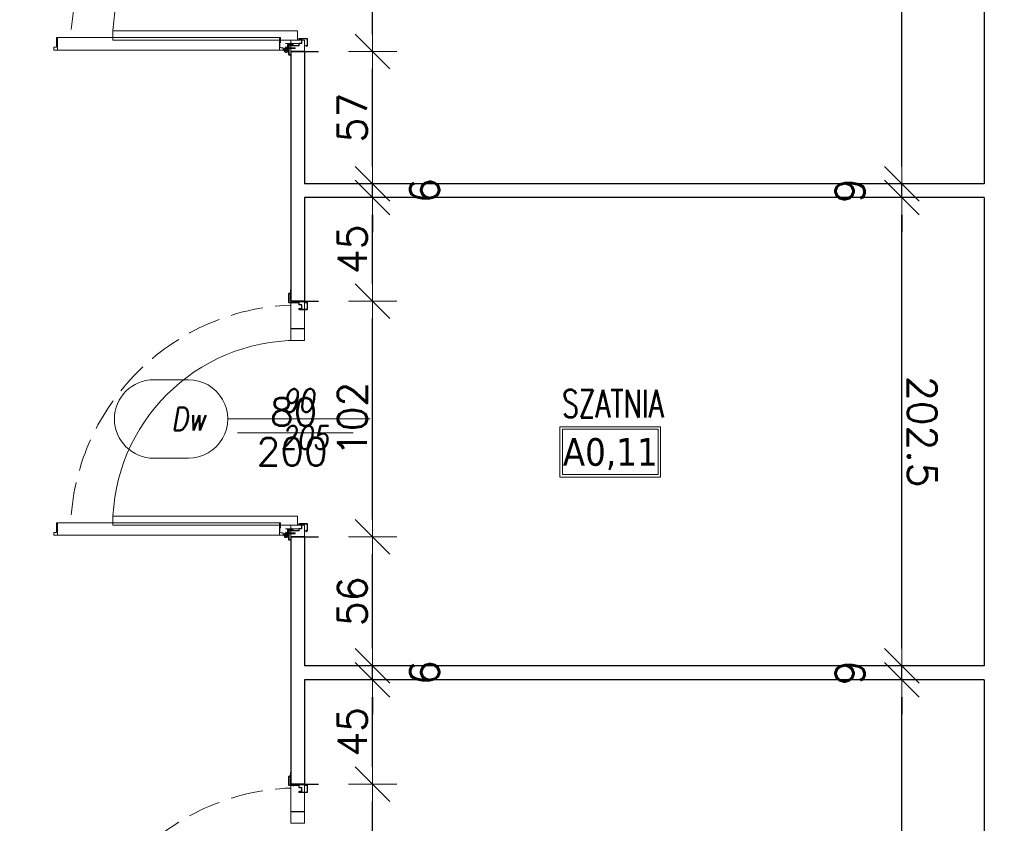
# Model space of a CAD drawing. Header units: millimetres. Extents: x 23192 to 177760, y -399809 to -79279.
# Tile 89 of 256: x 49388 to 49814, y -195433 to -195085. Entities that reach past the tile are written whole.
import ezdxf
from ezdxf.enums import TextEntityAlignment as Align

# ---------------------------------------------------------------- set-up
doc = ezdxf.new("R2010")
doc.units = ezdxf.units.MM
doc.linetypes.add('CENTER', pattern=[0.6, 0.375, -0.075, 0.075, -0.075])
doc.linetypes.add('Hidden Line', pattern=[391.222223, 282.222223, -109])
doc.layers.get('0').update_dxf_attribs({"lineweight": 0})
for name, color, linetype, lineweight in [('!! 0_ Istn-sciany', 3, 'Continuous', 30), ('!! 0_Opis_pom', 9, 'Continuous', 13), ('!! 1_PROJ Sciany', 2, 'Continuous', 40), ('!! 2_Drzwi - nowe remont', 33, 'Continuous', 9), ('!! 2_drzwi opis', 151, 'Continuous', 9), ('!! wymiary osi', 250, 'Continuous', 9), ('Dimension (ISO)', 7, 'Continuous', 25)]:
    doc.layers.add(name, color=color, linetype=linetype, lineweight=lineweight)
doc.layers.add('!! 2_WYBURZENIA DO REMONTU', color=7, linetype='Continuous', lineweight=0, true_color=0x4d4d4d, plot=False)
doc.styles.add('50', font='ROMANS.shx', dxfattribs={"width": 0.8, "height": 10})
doc.styles.add('ARCHETYP', font='romans.shx', dxfattribs={"height": 15})
doc.styles.add('ARIAL', font='tahoma.ttf')
doc.styles.add('Note Text (ISO)', font='tahoma.ttf')
doc.styles.add('TXT', font='simplex.shx')
doc.dimstyles.new('Default (ISO)', dxfattribs={"dimscale": 5, "dimtxt": 5, "dimasz": 5, "dimexe": 3.175, "dimexo": 0, "dimgap": 0.762, "dimtad": 1, "dimdec": 0, "dimrnd": 1e-08, "dimzin": 0, "dimtxsty": 'Note Text (ISO)', "dimcen": 0.09, "dimdle": 10, "dimclrd": 256, "dimclre": 256, "dimclrt": 256, "dimazin": 0, "dimtfac": 0.70104, "dimtmove": 0, "dimatfit": 3, "dimfxl": 1, "dimtolj": 1, "dimtzin": 0, "dimlwd": -1, "dimlwe": -1, "dimarcsym": 0})
doc.dimstyles.new('DIM50', dxfattribs={"dimscale": 5, "dimtxt": 2.5, "dimasz": 1.5, "dimexe": 0, "dimexo": 0, "dimgap": 0.5, "dimtad": 1, "dimdec": 4, "dimrnd": 0.5, "dimdsep": 46, "dimtxsty": 'TXT', "dimblk1": 'TICK1', "dimblk2": 'TICK1', "dimsah": 1, "dimcen": 0, "dimse1": 1, "dimse2": 1, "dimclrd": 1, "dimclre": 7, "dimclrt": 9, "dimadec": 0, "dimazin": 0, "dimtfac": 1, "dimtdec": 4, "dimtmove": 2, "dimatfit": 3, "dimldrblk": 'TICK1', "dimfxl": 1, "dimtolj": 1, "dimarcsym": 0})

# ---------------------------------------------------------------- blocks, each defined once
blk = doc.blocks.new('zaw-dr-90-p')
at = {"color": 2, "linetype": 'CENTER', "ltscale": 0.2}
for p, q in [((12, 0), (-12, 0)), ((0, 12), (0, -12)), ((24.5, 24), (31, 24)), ((24.5, 19), (31, 19))]:
    blk.add_line(p, q, dxfattribs=at)
at = {"ltscale": 0.2}
for p, q in [((10, 12), (6.5, 12)), ((10, 0), (10, 6.5))]:
    blk.add_line(p, q, dxfattribs=at)
blk.add_lwpolyline([(0, 6.5), (23.5, 6.5, 0.414214), (28, 11), (28, 31), (24.5, 31), (24.5, 11, -0.414214), (23.5, 10), (0, 10, 4.561698), (7.6, 6.5), (4.9, 4.2)], format="xyb", dxfattribs=at)
blk.add_lwpolyline([(-0.2, -0.2), (-2.5, -0.2), (-2.5, 0.2), (-0.2, 0.2), (-0.2, 2.5), (0.2, 2.5), (0.2, 0.2), (2.8, 0.2), (2.8, -0.2), (0.2, -0.2), (0.2, -2.8), (-0.2, -2.8)], close=True)
blk.add_lwpolyline([(10, 10), (10, 39), (6.5, 39), (6.5, 10)], dxfattribs=at)
blk.add_circle((0, 0), 6.5, dxfattribs=at)
blk = doc.blocks.new('drzwi 90- sc 12')
for p, q in [((-13616.12, 20410.26), (-13616.12, 20411.46)), ((-13616.12, 20411.46), (-13615.02, 20411.46)), ((-13614.92, 20411.36), (-13614.92, 20313.77)), ((-13620.32, 20410.16), (-13620.32, 20313.77)), ((-13614.92, 20409.86), (-13620.32, 20409.86)), ((-13616.12, 20410.26), (-13620.22, 20410.26)), ((-13616.12, 20410.26), (-13620, 20410.26)), ((-13618.17, 20410.26), (-13616.22, 20410.26)), ((-13618.17, 20410.26), (-13616.22, 20410.26)), ((-13620.32, 20313.47), (-13620.32, 20317.97)), ((-13614.92, 20312.27), (-13614.92, 20317.97)), ((-13614.92, 20313.77), (-13620.32, 20313.77)), ((-13618.22, 20313.37), (-13620.22, 20313.37)), ((-13618.22, 20313.67), (-13618.22, 20313.37)), ((-13618.22, 20313.67), (-13616.42, 20313.67)), ((-13615.92, 20313.17), (-13615.92, 20312.17)), ((-13715.57, 20308.32), (-13715.57, 20308.56)), ((-13715.57, 20307.69), (-13715.57, 20308.56)), ((-13715.57, 20307.82), (-13715.57, 20308.56)), ((-13617.77, 20311.12), (-13617.77, 20305.72)), ((-13617.77, 20311.12), (-13617.77, 20305.72)), ((-13616.17, 20309.92), (-13617.37, 20309.92)), ((-13616.17, 20309.92), (-13616.17, 20311.02)), ((-13615.92, 20312.17), (-13615.02, 20312.17)), ((-13715.57, 20307.72), (-13715.37, 20307.72)), ((-13715.77, 20301.96), (-13716.27, 20301.96)), ((-13616.77, 20301.96), (-13616.27, 20301.96))]:
    blk.add_line(p, q)
for points in [[(-13665.27, 20284.96), (-13665.27, 20325.83)], [(-13615.57, 20309.64), (-13615.32, 20309.64), (-13615.32, 20309.82), (-13616.32, 20309.82), (-13616.32, 20309.64), (-13615.92, 20309.64)]]:
    blk.add_lwpolyline(points)
at = {"lineweight": 30}
for points in [[(-13716.27, 20308.92), (-13721.27, 20308.92)], [(-13716.27, 20308.92), (-13716.27, 20296.92)], [(-13614.27, 20308.92), (-13609.27, 20308.92)], [(-13614.27, 20308.92), (-13614.27, 20296.92)]]:
    blk.add_lwpolyline(points, dxfattribs=at)
at = {"ltscale": 0.2}
for points in [[(-13715.57, 20307.51), (-13715.57, 20309.48, 0.414214), (-13715.91, 20309.82), (-13719.43, 20309.82, 0.414214), (-13719.77, 20309.48), (-13719.77, 20308.92), (-13719.59, 20308.92), (-13719.59, 20309.48, -0.414214), (-13719.43, 20309.64), (-13716.97, 20309.64)], [(-13716.97, 20309.64), (-13715.91, 20309.64, -0.414214), (-13715.75, 20309.48), (-13715.75, 20307.51)], [(-13615.92, 20309.64), (-13616.63, 20309.64, 0.414214), (-13616.79, 20309.48), (-13616.79, 20305.58, -0.414214), (-13617.13, 20305.24), (-13617.58, 20305.24, 0.414214), (-13617.74, 20305.08), (-13617.74, 20304.48, -0.414214), (-13618.08, 20304.14), (-13619.26, 20304.14, -0.414214), (-13619.6, 20304.48), (-13619.6, 20305.15, 1), (-13619.79, 20305.15), (-13619.79, 20301.96, 0.414214), (-13619.63, 20301.8), (-13617.11, 20301.8, 0.414214), (-13616.95, 20301.96), (-13616.95, 20302.52), (-13616.77, 20302.52), (-13616.77, 20301.96, -0.414214), (-13617.11, 20301.62), (-13619.63, 20301.62, -0.414214), (-13619.97, 20301.96), (-13619.97, 20305.15, -1), (-13619.42, 20305.15), (-13619.42, 20304.48, 0.414214), (-13619.26, 20304.32), (-13618.08, 20304.32, 0.414214), (-13617.92, 20304.48), (-13617.92, 20305.08, -0.414214), (-13617.58, 20305.42), (-13617.13, 20305.42, 0.414214), (-13616.97, 20305.58), (-13616.97, 20309.48, -0.414214), (-13616.63, 20309.82), (-13613.11, 20309.82, -0.414214), (-13612.77, 20309.48), (-13612.77, 20308.92), (-13612.95, 20308.92), (-13612.95, 20309.48, 0.414214), (-13613.11, 20309.64), (-13615.57, 20309.64)], [(-13715.75, 20307.76), (-13715.75, 20305.58, 0.414214), (-13715.41, 20305.24), (-13714.96, 20305.24, -0.414214), (-13714.8, 20305.08), (-13714.8, 20304.48, 0.414214), (-13714.46, 20304.14), (-13713.28, 20304.14, 0.414214), (-13712.94, 20304.48), (-13712.94, 20305.15, -1), (-13712.75, 20305.15), (-13712.75, 20301.96, -0.414214), (-13712.91, 20301.8), (-13715.43, 20301.8, -0.414214), (-13715.59, 20301.96), (-13715.59, 20302.52), (-13715.77, 20302.52), (-13715.77, 20301.96, 0.414214), (-13715.43, 20301.62), (-13712.91, 20301.62, 0.414214), (-13712.57, 20301.96), (-13712.57, 20305.15, 1), (-13713.12, 20305.15), (-13713.12, 20304.48, -0.414214), (-13713.28, 20304.32), (-13714.46, 20304.32, -0.414214), (-13714.62, 20304.48), (-13714.62, 20305.08, 0.414214), (-13714.96, 20305.42), (-13715.41, 20305.42, -0.414214), (-13715.57, 20305.58), (-13715.57, 20307.64)]]:
    blk.add_lwpolyline(points, format="xyb", dxfattribs=at)
blk.add_lwpolyline([(-13616.79, 20308.82), (-13616.97, 20308.82), (-13616.97, 20307.42), (-13616.79, 20307.42)], close=True)
for centre, radius, start, end in [((-13615.02, 20411.36), 0.1, 0, 90), ((-13620.22, 20410.16), 0.1, 90, 180), ((-13620.22, 20313.47), 0.1, 180, 270), ((-13616.42, 20313.17), 0.5, 0, 90), ((-13616.27, 20311.02), 0.1, 0, 90), ((-13615.02, 20312.27), 0.1, 270, 0)]:
    blk.add_arc(centre, radius, start, end)
at = {"linetype": 'Hidden Line', "lineweight": 9, "ltscale": 0.05}
blk.add_arc((-13615.5, 20305.14), 99.12, 94.8005, 177.6944, dxfattribs=at)
at = {"xscale": 0.09999999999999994, "yscale": 0.09999999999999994, "zscale": 0.09999999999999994, "rotation": 180.0000000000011}
blk.add_blockref('zaw-dr-90-p', (-13614.92, 20310.92), dxfattribs=at)
blk = doc.blocks.new('1_ok-opis')
blk.add_line((0, 111.61), (0, 50))
for points in [[(-17, 128.61), (-17, 143.61)], [(17, 128.61), (17, 143.61)]]:
    blk.add_lwpolyline(points)
for centre, start, end in [((0, 143.61), 0, 180), ((0, 128.61), 180, 0)]:
    blk.add_arc(centre, 17, start, end)
at = {"style": 'ARCHETYP'}
for tag, height, rotation, p in [('NR', 12, 90, (0, 136.9)), ('NR', 12, 270, (0, 136.9)), ('SZEROKOŚĆ', 10, 90, (-8, 78.29)), ('WYSOKOŚĆ', 10, 270, (-8, 78.29)), ('SZEROKOŚĆ', 10, 270, (8, 78.29)), ('WYSOKOŚĆ', 10, 90, (8, 78.29))]:
    blk.add_attdef(tag, text='', height=height, rotation=rotation, dxfattribs=at).set_placement(p, align=Align.MIDDLE)
blk = doc.blocks.new('*D1405')
at = {"layer": 'DEFPOINTS', "color": 0, "transparency": 16777216}
for p in [(-689.8, 120.2), (510.2, 120.2), (510.2, 18.8)]:
    blk.add_point(p, dxfattribs=at)
at = {"layer": 'Dimension (ISO)', "transparency": 16777216}
for p, q in [((-689.8, 120.2), (-689.8, 2.9)), ((510.2, 120.2), (510.2, 2.9)), ((-664.8, 18.8), (485.2, 18.8))]:
    blk.add_line(p, q, dxfattribs=at)
for points in [[(-664.8, 22.9), (-664.8, 14.6), (-689.8, 18.8)], [(485.2, 22.9), (485.2, 14.6), (510.2, 18.8)]]:
    blk.add_solid(points, dxfattribs=at)
at = {"layer": 'Dimension (ISO)', "lineweight": 9, "transparency": 16777216, "insert": (-160.6, 48.6), "char_height": 25, "attachment_point": 1, "style": 'Note Text (ISO)'}
blk.add_mtext('\\A1;1200', dxfattribs=at)
blk = doc.blocks.new('TICK1')
at = {"color": 0}
for p, q in [((0, -1.4), (0, 1.4)), ((0, 0), (-1, 0))]:
    blk.add_line(p, q, dxfattribs=at)
at = {"color": 2}
blk.add_line((-1, -1), (1, 1), dxfattribs=at)
blk = doc.blocks.new('*D2273')
at = {"layer": '!! wymiary osi', "color": 1, "lineweight": -2, "transparency": 16777216}
blk.add_line((50097.21, -194587.79), (49231.21, -194587.79), dxfattribs=at)
at = {"layer": 'DEFPOINTS', "color": 0, "transparency": 16777216}
for p in [(49223.71, -194587.79), (50104.71, -194639.09), (49223.71, -195576.34)]:
    blk.add_point(p, dxfattribs=at)
at = {"layer": '!! wymiary osi', "color": 1, "lineweight": -2, "transparency": 16777216, "xscale": 7.5, "yscale": 7.5, "zscale": 7.5, "rotation": 180}
blk.add_blockref('TICK1', (49223.71, -194587.79), dxfattribs=at)
at = {"layer": '!! wymiary osi', "color": 1, "lineweight": -2, "transparency": 16777216, "xscale": 7.5, "yscale": 7.5, "zscale": 7.5}
blk.add_blockref('TICK1', (50104.71, -194587.79), dxfattribs=at)
at = {"layer": '!! wymiary osi', "color": 9, "transparency": 16777216, "insert": (49664.21, -194579.04), "char_height": 12.5, "attachment_point": 5, "style": 'TXT'}
blk.add_mtext('\\A1;881', dxfattribs=at)
blk = doc.blocks.new('*D2314')
at = {"layer": '!! wymiary osi', "color": 1, "lineweight": -2, "transparency": 16777216}
blk.add_line((49541.15, -195510.09), (49541.15, -195423.09), dxfattribs=at)
at = {"layer": 'DEFPOINTS', "color": 0, "transparency": 16777216}
for p in [(49511.71, -195415.59), (49541.15, -195415.59), (49511.71, -195517.59)]:
    blk.add_point(p, dxfattribs=at)
at = {"layer": '!! wymiary osi', "color": 1, "lineweight": -2, "transparency": 16777216, "xscale": 7.5, "yscale": 7.5, "zscale": 7.5}
for p, rotation in [((49541.15, -195415.59), 90), ((49541.15, -195517.59), 270)]:
    blk.add_blockref('TICK1', p, dxfattribs=dict(at, rotation=rotation))
at = {"layer": '!! wymiary osi', "color": 9, "transparency": 16777216, "insert": (49532.4, -195466.59), "char_height": 12.5, "attachment_point": 5, "rotation": 90, "style": 'TXT'}
blk.add_mtext('\\A1;102', dxfattribs=at)
blk = doc.blocks.new('*D2315')
at = {"layer": '!! wymiary osi', "color": 1, "lineweight": -2, "transparency": 16777216}
blk.add_line((49541.15, -195408.09), (49541.15, -195377.92), dxfattribs=at)
at = {"layer": 'DEFPOINTS', "color": 0, "transparency": 16777216}
for p in [(49511.71, -195370.42), (49541.15, -195370.42), (49511.71, -195415.59)]:
    blk.add_point(p, dxfattribs=at)
at = {"layer": '!! wymiary osi', "color": 1, "lineweight": -2, "transparency": 16777216, "xscale": 7.5, "yscale": 7.5, "zscale": 7.5}
for p, rotation in [((49541.15, -195370.42), 90), ((49541.15, -195415.59), 270)]:
    blk.add_blockref('TICK1', p, dxfattribs=dict(at, rotation=rotation))
at = {"layer": '!! wymiary osi', "color": 9, "transparency": 16777216, "insert": (49532.4, -195393), "char_height": 12.5, "attachment_point": 5, "rotation": 90, "style": 'TXT'}
blk.add_mtext('\\A1;45', dxfattribs=at)
blk = doc.blocks.new('*D2316')
at = {"layer": '!! wymiary osi', "color": 1, "lineweight": -2, "transparency": 16777216}
for p, q in [((49541.15, -195356.92), (49541.15, -195349.42)), ((49541.15, -195370.42), (49541.15, -195364.42)), ((49541.15, -195377.92), (49541.15, -195385.42))]:
    blk.add_line(p, q, dxfattribs=at)
at = {"layer": 'DEFPOINTS', "color": 0, "transparency": 16777216}
for p in [(49511.71, -195364.42), (49541.15, -195364.42), (49511.71, -195370.42)]:
    blk.add_point(p, dxfattribs=at)
at = {"layer": '!! wymiary osi', "color": 1, "lineweight": -2, "transparency": 16777216, "xscale": 7.5, "yscale": 7.5, "zscale": 7.5}
for p, rotation in [((49541.15, -195364.42), 270), ((49541.15, -195370.42), 90)]:
    blk.add_blockref('TICK1', p, dxfattribs=dict(at, rotation=rotation))
at = {"layer": '!! wymiary osi', "color": 9, "transparency": 16777216, "insert": (49563.65, -195367.42), "char_height": 12.5, "attachment_point": 5, "rotation": 90, "style": 'TXT'}
blk.add_mtext('\\A1;6', dxfattribs=at)
blk = doc.blocks.new('*D2317')
at = {"layer": '!! wymiary osi', "color": 1, "lineweight": -2, "transparency": 16777216}
blk.add_line((49541.15, -195356.92), (49541.15, -195316.09), dxfattribs=at)
at = {"layer": 'DEFPOINTS', "color": 0, "transparency": 16777216}
for p in [(49511.71, -195308.59), (49541.15, -195308.59), (49511.71, -195364.42)]:
    blk.add_point(p, dxfattribs=at)
at = {"layer": '!! wymiary osi', "color": 1, "lineweight": -2, "transparency": 16777216, "xscale": 7.5, "yscale": 7.5, "zscale": 7.5}
for p, rotation in [((49541.15, -195308.59), 90), ((49541.15, -195364.42), 270)]:
    blk.add_blockref('TICK1', p, dxfattribs=dict(at, rotation=rotation))
at = {"layer": '!! wymiary osi', "color": 9, "transparency": 16777216, "insert": (49532.4, -195336.5), "char_height": 12.5, "attachment_point": 5, "rotation": 90, "style": 'TXT'}
blk.add_mtext('\\A1;56', dxfattribs=at)
blk = doc.blocks.new('*D2318')
at = {"layer": '!! wymiary osi', "color": 1, "lineweight": -2, "transparency": 16777216}
blk.add_line((49541.15, -195301.09), (49541.15, -195214.09), dxfattribs=at)
at = {"layer": 'DEFPOINTS', "color": 0, "transparency": 16777216}
for p in [(49511.71, -195206.59), (49541.15, -195206.59), (49511.71, -195308.59)]:
    blk.add_point(p, dxfattribs=at)
at = {"layer": '!! wymiary osi', "color": 1, "lineweight": -2, "transparency": 16777216, "xscale": 7.5, "yscale": 7.5, "zscale": 7.5}
for p, rotation in [((49541.15, -195206.59), 90), ((49541.15, -195308.59), 270)]:
    blk.add_blockref('TICK1', p, dxfattribs=dict(at, rotation=rotation))
at = {"layer": '!! wymiary osi', "color": 9, "transparency": 16777216, "insert": (49532.4, -195257.59), "char_height": 12.5, "attachment_point": 5, "rotation": 90, "style": 'TXT'}
blk.add_mtext('\\A1;102', dxfattribs=at)
blk = doc.blocks.new('*D2319')
at = {"layer": '!! wymiary osi', "color": 1, "lineweight": -2, "transparency": 16777216}
blk.add_line((49541.15, -195199.09), (49541.15, -195169.25), dxfattribs=at)
at = {"layer": 'DEFPOINTS', "color": 0, "transparency": 16777216}
for p in [(49511.71, -195161.75), (49541.15, -195161.75), (49511.71, -195206.59)]:
    blk.add_point(p, dxfattribs=at)
at = {"layer": '!! wymiary osi', "color": 1, "lineweight": -2, "transparency": 16777216, "xscale": 7.5, "yscale": 7.5, "zscale": 7.5}
for p, rotation in [((49541.15, -195161.75), 90), ((49541.15, -195206.59), 270)]:
    blk.add_blockref('TICK1', p, dxfattribs=dict(at, rotation=rotation))
at = {"layer": '!! wymiary osi', "color": 9, "transparency": 16777216, "insert": (49532.4, -195184.17), "char_height": 12.5, "attachment_point": 5, "rotation": 90, "style": 'TXT'}
blk.add_mtext('\\A1;45', dxfattribs=at)
blk = doc.blocks.new('*D2320')
at = {"layer": '!! wymiary osi', "color": 1, "lineweight": -2, "transparency": 16777216}
for p, q in [((49541.15, -195148.25), (49541.15, -195140.75)), ((49541.15, -195161.75), (49541.15, -195155.75)), ((49541.15, -195169.25), (49541.15, -195176.75))]:
    blk.add_line(p, q, dxfattribs=at)
at = {"layer": 'DEFPOINTS', "color": 0, "transparency": 16777216}
for p in [(49511.71, -195155.75), (49541.15, -195155.75), (49511.71, -195161.75)]:
    blk.add_point(p, dxfattribs=at)
at = {"layer": '!! wymiary osi', "color": 1, "lineweight": -2, "transparency": 16777216, "xscale": 7.5, "yscale": 7.5, "zscale": 7.5}
for p, rotation in [((49541.15, -195155.75), 270), ((49541.15, -195161.75), 90)]:
    blk.add_blockref('TICK1', p, dxfattribs=dict(at, rotation=rotation))
at = {"layer": '!! wymiary osi', "color": 9, "transparency": 16777216, "insert": (49563.65, -195158.75), "char_height": 12.5, "attachment_point": 5, "rotation": 90, "style": 'TXT'}
blk.add_mtext('\\A1;6', dxfattribs=at)
blk = doc.blocks.new('*D2321')
at = {"layer": '!! wymiary osi', "color": 1, "lineweight": -2, "transparency": 16777216}
blk.add_line((49541.15, -195148.25), (49541.15, -195106.09), dxfattribs=at)
at = {"layer": 'DEFPOINTS', "color": 0, "transparency": 16777216}
for p in [(49511.71, -195098.59), (49541.15, -195098.59), (49511.71, -195155.75)]:
    blk.add_point(p, dxfattribs=at)
at = {"layer": '!! wymiary osi', "color": 1, "lineweight": -2, "transparency": 16777216, "xscale": 7.5, "yscale": 7.5, "zscale": 7.5}
for p, rotation in [((49541.15, -195098.59), 90), ((49541.15, -195155.75), 270)]:
    blk.add_blockref('TICK1', p, dxfattribs=dict(at, rotation=rotation))
at = {"layer": '!! wymiary osi', "color": 9, "transparency": 16777216, "insert": (49532.4, -195127.17), "char_height": 12.5, "attachment_point": 5, "rotation": 90, "style": 'TXT'}
blk.add_mtext('\\A1;57', dxfattribs=at)
blk = doc.blocks.new('*D2322')
at = {"layer": '!! wymiary osi', "color": 1, "lineweight": -2, "transparency": 16777216}
blk.add_line((49541.15, -195091.09), (49541.15, -195004.09), dxfattribs=at)
at = {"layer": 'DEFPOINTS', "color": 0, "transparency": 16777216}
for p in [(49511.71, -194996.59), (49541.15, -194996.59), (49511.71, -195098.59)]:
    blk.add_point(p, dxfattribs=at)
at = {"layer": '!! wymiary osi', "color": 1, "lineweight": -2, "transparency": 16777216, "xscale": 7.5, "yscale": 7.5, "zscale": 7.5}
for p, rotation in [((49541.15, -194996.59), 90), ((49541.15, -195098.59), 270)]:
    blk.add_blockref('TICK1', p, dxfattribs=dict(at, rotation=rotation))
at = {"layer": '!! wymiary osi', "color": 9, "transparency": 16777216, "insert": (49532.4, -195047.59), "char_height": 12.5, "attachment_point": 5, "rotation": 90, "style": 'TXT'}
blk.add_mtext('\\A1;102', dxfattribs=at)
blk = doc.blocks.new('*D4110')
at = {"layer": '!! wymiary osi', "color": 1, "lineweight": -2, "transparency": 16777216}
blk.add_line((49770.19, -195567.09), (49770.19, -195377.92), dxfattribs=at)
at = {"layer": 'DEFPOINTS', "color": 0, "transparency": 16777216}
for p in [(49770.19, -195370.42), (49805.71, -195370.42), (49805.71, -195574.59)]:
    blk.add_point(p, dxfattribs=at)
at = {"layer": '!! wymiary osi', "color": 1, "lineweight": -2, "transparency": 16777216, "xscale": 7.5, "yscale": 7.5, "zscale": 7.5}
for p, rotation in [((49770.19, -195370.42), 90), ((49770.19, -195574.59), 270)]:
    blk.add_blockref('TICK1', p, dxfattribs=dict(at, rotation=rotation))
at = {"layer": '!! wymiary osi', "color": 9, "transparency": 16777216, "insert": (49778.94, -195472.5), "char_height": 12.5, "attachment_point": 5, "rotation": 270, "style": 'TXT'}
blk.add_mtext('\\A1;204', dxfattribs=at)
blk = doc.blocks.new('*D4111')
at = {"layer": '!! wymiary osi', "color": 1, "lineweight": -2, "transparency": 16777216}
for p, q in [((49770.19, -195356.92), (49770.19, -195349.42)), ((49770.19, -195370.42), (49770.19, -195364.42)), ((49770.19, -195377.92), (49770.19, -195385.42))]:
    blk.add_line(p, q, dxfattribs=at)
at = {"layer": 'DEFPOINTS', "color": 0, "transparency": 16777216}
for p in [(49770.19, -195364.42), (49805.71, -195364.42), (49805.71, -195370.42)]:
    blk.add_point(p, dxfattribs=at)
at = {"layer": '!! wymiary osi', "color": 1, "lineweight": -2, "transparency": 16777216, "xscale": 7.5, "yscale": 7.5, "zscale": 7.5}
for p, rotation in [((49770.19, -195364.42), 270), ((49770.19, -195370.42), 90)]:
    blk.add_blockref('TICK1', p, dxfattribs=dict(at, rotation=rotation))
at = {"layer": '!! wymiary osi', "color": 9, "transparency": 16777216, "insert": (49747.69, -195367.42), "char_height": 12.5, "attachment_point": 5, "rotation": 270, "style": 'TXT'}
blk.add_mtext('\\A1;6', dxfattribs=at)
blk = doc.blocks.new('*D4112')
at = {"layer": '!! wymiary osi', "color": 1, "lineweight": -2, "transparency": 16777216}
blk.add_line((49770.19, -195356.92), (49770.19, -195169.25), dxfattribs=at)
at = {"layer": 'DEFPOINTS', "color": 0, "transparency": 16777216}
for p in [(49770.19, -195161.75), (49805.71, -195161.75), (49805.71, -195364.42)]:
    blk.add_point(p, dxfattribs=at)
at = {"layer": '!! wymiary osi', "color": 1, "lineweight": -2, "transparency": 16777216, "xscale": 7.5, "yscale": 7.5, "zscale": 7.5}
for p, rotation in [((49770.19, -195161.75), 90), ((49770.19, -195364.42), 270)]:
    blk.add_blockref('TICK1', p, dxfattribs=dict(at, rotation=rotation))
at = {"layer": '!! wymiary osi', "color": 9, "transparency": 16777216, "insert": (49778.94, -195263.09), "char_height": 12.5, "attachment_point": 5, "rotation": 270, "style": 'TXT'}
blk.add_mtext('\\A1;202.5', dxfattribs=at)
blk = doc.blocks.new('*D4113')
at = {"layer": '!! wymiary osi', "color": 1, "lineweight": -2, "transparency": 16777216}
for p, q in [((49770.19, -195148.25), (49770.19, -195140.75)), ((49770.19, -195161.75), (49770.19, -195155.75)), ((49770.19, -195169.25), (49770.19, -195176.75))]:
    blk.add_line(p, q, dxfattribs=at)
at = {"layer": 'DEFPOINTS', "color": 0, "transparency": 16777216}
for p in [(49770.19, -195155.75), (49805.71, -195155.75), (49805.71, -195161.75)]:
    blk.add_point(p, dxfattribs=at)
at = {"layer": '!! wymiary osi', "color": 1, "lineweight": -2, "transparency": 16777216, "xscale": 7.5, "yscale": 7.5, "zscale": 7.5}
for p, rotation in [((49770.19, -195155.75), 270), ((49770.19, -195161.75), 90)]:
    blk.add_blockref('TICK1', p, dxfattribs=dict(at, rotation=rotation))
at = {"layer": '!! wymiary osi', "color": 9, "transparency": 16777216, "insert": (49747.69, -195158.75), "char_height": 12.5, "attachment_point": 5, "rotation": 270, "style": 'TXT'}
blk.add_mtext('\\A1;6', dxfattribs=at)
blk = doc.blocks.new('*D4114')
at = {"layer": '!! wymiary osi', "color": 1, "lineweight": -2, "transparency": 16777216}
blk.add_line((49770.19, -195148.25), (49770.19, -194959.59), dxfattribs=at)
at = {"layer": 'DEFPOINTS', "color": 0, "transparency": 16777216}
for p in [(49770.19, -194952.09), (49805.71, -194952.09), (49805.71, -195155.75)]:
    blk.add_point(p, dxfattribs=at)
at = {"layer": '!! wymiary osi', "color": 1, "lineweight": -2, "transparency": 16777216, "xscale": 7.5, "yscale": 7.5, "zscale": 7.5}
for p, rotation in [((49770.19, -194952.09), 90), ((49770.19, -195155.75), 270)]:
    blk.add_blockref('TICK1', p, dxfattribs=dict(at, rotation=rotation))
at = {"layer": '!! wymiary osi', "color": 9, "transparency": 16777216, "insert": (49778.94, -195053.92), "char_height": 12.5, "attachment_point": 5, "rotation": 270, "style": 'TXT'}
blk.add_mtext('\\A1;203.5', dxfattribs=at)
blk = doc.blocks.new('A$C11ef928a')
at = {"layer": 'Dimension (ISO)', "lineweight": 9}
dim = blk.add_linear_dim(base=(510.2, 18.8), p1=(-689.8, 120.2), p2=(510.2, 120.2), angle=180, dimstyle='Default (ISO)', override={"dimdec": 0, "dimlfac": 1, "dimtp": 0, "dimtm": 0, "dimtdec": 2, "dimtofl": 0, "dimatfit": 1}, dxfattribs=at)
dim.commit()
dim.dimension.update_dxf_attribs({"geometry": '*D1405', "text_midpoint": (-125.7, 18.8), "dimtype": 128})

msp = doc.modelspace()

# ---------------------------------------------------------------- linework, layer by layer
at = {"layer": '!! 0_ Istn-sciany'}
for p, q in [((49805.71142, -194952.0883), (49805.71142, -195155.75497)), ((49805.71142, -195161.75497), (49805.71142, -195364.42164)), ((49805.71142, -195370.42164), (49805.71142, -195574.5883))]:
    msp.add_line(p, q, dxfattribs=at)
for points in [[(49505.71142, -195098.5883), (49505.71142, -195206.5883)], [(49511.71142, -195098.5883), (49505.71142, -195098.5883)], [(49511.71142, -195098.5883), (49511.71142, -195155.75497)], [(49805.71142, -195155.75497), (49511.71142, -195155.75497)], [(49511.71142, -195161.75497), (49511.71142, -195206.5883)], [(49805.71142, -195161.75497), (49511.71142, -195161.75497)], [(49511.71142, -195218.5883), (49505.71142, -195218.5883)], [(49505.71142, -195308.5883), (49505.71142, -195415.5883)], [(49511.71142, -195308.5883), (49505.71142, -195308.5883)], [(49511.71142, -195308.5883), (49511.71142, -195364.42164)], [(49805.71142, -195364.42164), (49511.71142, -195364.42164)], [(49511.71142, -195370.42164), (49511.71142, -195415.5883)], [(49805.71142, -195370.42164), (49511.71142, -195370.42164)], [(49511.71142, -195427.5883), (49505.71142, -195427.5883)]]:
    msp.add_lwpolyline(points, dxfattribs=at)
at = {"layer": '!! 0_Opis_pom', "ltscale": 0.7}
for points in [[(49622.20951, -195282.72772), (49665.72951, -195282.72772), (49665.72951, -195260.96772), (49622.20951, -195260.96772)], [(49623.29751, -195281.63972), (49664.64151, -195281.63972), (49664.64151, -195262.05572), (49623.29751, -195262.05572)]]:
    msp.add_lwpolyline(points, close=True, dxfattribs=at)
at = {"layer": '!! 1_PROJ Sciany'}
for points in [[(49505.71143, -195206.5883), (49511.71143, -195206.5883)], [(49505.71142, -195415.5883), (49511.71142, -195415.5883)]]:
    msp.add_lwpolyline(points, dxfattribs=at)
at = {"layer": '!! 2_WYBURZENIA DO REMONTU'}
for points in [[(49428.71142, -195089.5883), (49508.71142, -195089.5883), (49508.71142, -195093.5883), (49428.71142, -195093.5883)], [(49511.71142, -195093.5883), (49511.71142, -195098.5883), (49505.71142, -195098.5883), (49505.71142, -195093.5883)], [(49511.71142, -195223.5883), (49511.71142, -195218.5883), (49505.71142, -195218.5883), (49505.71142, -195223.5883)], [(49428.71142, -195299.5883), (49508.71142, -195299.5883), (49508.71142, -195303.5883), (49428.71142, -195303.5883)], [(49511.71142, -195303.5883), (49511.71142, -195308.5883), (49505.71142, -195308.5883), (49505.71142, -195303.5883)], [(49511.71142, -195432.5883), (49511.71142, -195427.5883), (49505.71142, -195427.5883), (49505.71142, -195432.5883)]]:
    msp.add_lwpolyline(points, close=True, dxfattribs=at)
for points in [[(49505.71142, -195206.8753), (49505.71142, -195218.5883)], [(49511.71142, -195206.89391), (49511.71142, -195218.5883)], [(49532.71142, -195263.5883), (49482.71142, -195263.5883)], [(49505.71142, -195415.79124), (49505.71142, -195427.5883)], [(49511.71142, -195415.76942), (49511.71142, -195427.5883)]]:
    msp.add_lwpolyline(points, dxfattribs=at)
for centre in [(49508.71142, -195093.5883), (49508.71142, -195303.5883)]:
    msp.add_arc(centre, 80, 90, 180, dxfattribs=at)

# ---------------------------------------------------------------- block references
at = {"layer": '!! 2_Drzwi - nowe remont', "xscale": -1, "rotation": 90}
for p in [(69814.63576, -208712.85801), (69814.63577, -208922.85801), (69814.63576, -209131.85801)]:
    msp.add_blockref('drzwi 90- sc 12', p, dxfattribs=at)
at = {"layer": '!! 2_drzwi opis'}
ref = msp.add_blockref('1_ok-opis', (49590.04918, -195257.58834), dxfattribs=dict(at, rotation=90.00000361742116))
ref.add_attrib('WYSOKOŚĆ', '90 ', dxfattribs={"layer": '0', "height": 10, "rotation": 0.0000036, "style": '50', "oblique": 10, "width": 0.8}).set_placement((49511.75833, -195249.58834), align=Align.MIDDLE)
ref.add_attrib('SZEROKOŚĆ', '205', dxfattribs={"layer": '0', "height": 10, "rotation": 0.0000036, "style": '50', "oblique": 10, "width": 0.8}).set_placement((49511.75833, -195265.58834), align=Align.MIDDLE)
ref.add_attrib('NR', 'Dw', dxfattribs={"layer": '0', "height": 10, "rotation": 0.0000036, "style": '50', "oblique": 10, "width": 0.8}).set_placement((49461.43793, -195257.58835), align=Align.MIDDLE)
at = {"xscale": -0.1, "yscale": 0.1, "zscale": 0.1, "rotation": 90}
msp.add_blockref('A$C11ef928a', (82225.12684, -195364.3052), dxfattribs=at)

# ---------------------------------------------------------------- texts
at = {"layer": '!! 0_Opis_pom', "ltscale": 0.7, "style": 'TXT', "width": 0.7}
msp.add_text('SZATNIA', height=12, dxfattribs=at).set_placement((49645.08464, -195256.9214), align=Align.CENTER)
at = {"layer": '!! 0_Opis_pom', "ltscale": 0.7, "style": 'ARIAL'}
msp.add_attdef('A0,11', text='', height=11.968, dxfattribs=at).set_placement((49643.96951, -195271.84772), align=Align.MIDDLE_CENTER)
at = {"layer": '!! 2_WYBURZENIA DO REMONTU', "style": 'ARCHETYP'}
for s, p in [('80', (49496.68862, -195260.5883)), ('200', (49490.90735, -195277.73544))]:
    msp.add_text(s, height=12, rotation=360, dxfattribs=at).set_placement(p)

# ---------------------------------------------------------------- dimensions: what is measured, and where the dimension line sits
at = {"layer": '!! wymiary osi'}
dim = msp.add_linear_dim(base=(49223.71142, -194587.78872), p1=(50104.71142, -194639.0883), p2=(49223.71142, -195576.33887), dimstyle='DIM50', dxfattribs=at)
dim.commit()
dim.dimension.update_dxf_attribs({"geometry": '*D2273', "text_midpoint": (49664.21142, -194579.03872)})
for base, p1, p2, angle, picture, middle in [((49770.18614, -194952.0883), (49805.71142, -195155.75497), (49805.71142, -194952.0883), 270, '*D4114', (49778.93614, -195053.92164)), ((49541.15087, -194996.5883), (49511.71142, -195098.5883), (49511.71142, -194996.5883), 90, '*D2322', (49532.40087, -195047.5883)), ((49541.15087, -195098.5883), (49511.71142, -195155.75497), (49511.71142, -195098.5883), 90, '*D2321', (49532.40087, -195127.17164)), ((49541.15087, -195155.75497), (49511.71142, -195161.75497), (49511.71142, -195155.75497), 90, '*D2320', (49563.65087, -195158.75497)), ((49770.18614, -195155.75497), (49805.71142, -195161.75497), (49805.71142, -195155.75497), 270, '*D4113', (49747.68614, -195158.75497)), ((49541.15087, -195161.75497), (49511.71142, -195206.5883), (49511.71142, -195161.75497), 90, '*D2319', (49532.40087, -195184.17164)), ((49770.18614, -195161.75497), (49805.71142, -195364.42164), (49805.71142, -195161.75497), 270, '*D4112', (49778.93614, -195263.0883)), ((49541.15087, -195206.5883), (49511.71142, -195308.5883), (49511.71142, -195206.5883), 90, '*D2318', (49532.40087, -195257.5883)), ((49541.15087, -195308.5883), (49511.71142, -195364.42164), (49511.71142, -195308.5883), 90, '*D2317', (49532.40087, -195336.50497)), ((49541.15087, -195364.42164), (49511.71142, -195370.42164), (49511.71142, -195364.42164), 90, '*D2316', (49563.65087, -195367.42164)), ((49770.18614, -195364.42164), (49805.71142, -195370.42164), (49805.71142, -195364.42164), 270, '*D4111', (49747.68614, -195367.42164)), ((49541.15087, -195370.42164), (49511.71142, -195415.5883), (49511.71142, -195370.42164), 90, '*D2315', (49532.40087, -195393.00497)), ((49541.15087, -195415.5883), (49511.71142, -195517.5883), (49511.71142, -195415.5883), 90, '*D2314', (49532.40087, -195466.5883))]:
    dim = msp.add_linear_dim(base=base, p1=p1, p2=p2, angle=angle, dimstyle='DIM50', dxfattribs=at)
    dim.commit()
    dim.dimension.update_dxf_attribs({"geometry": picture, "text_midpoint": middle})
dim = msp.add_aligned_dim(p1=(49805.71142, -195574.5883), p2=(49805.71142, -195370.42164), distance=35.52528, dimstyle='DIM50', dxfattribs=at)
dim.commit()
dim.dimension.update_dxf_attribs({"geometry": '*D4110', "text_midpoint": (49778.93614, -195472.50497)})

doc.saveas('drawing.dxf')
